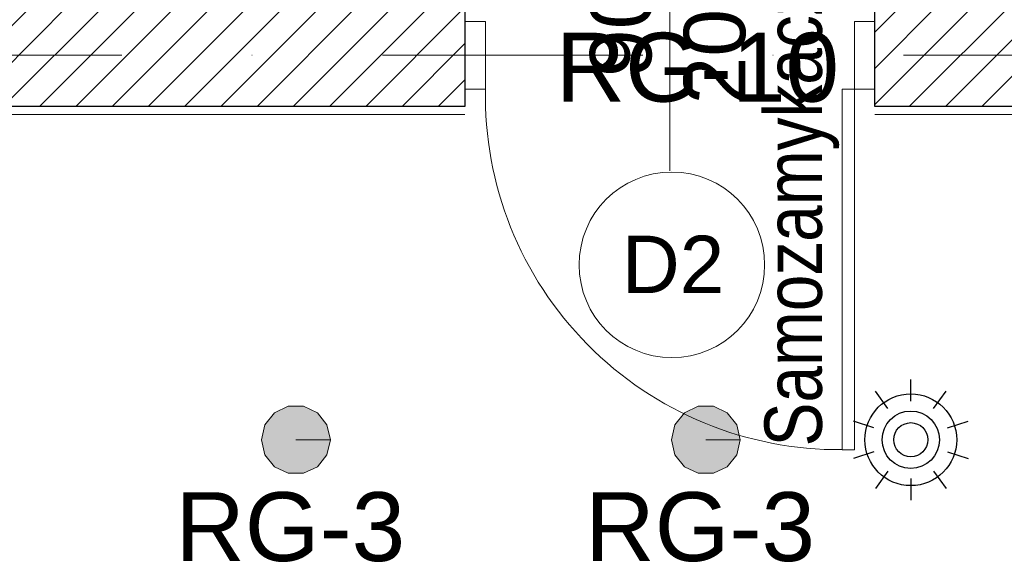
# Model space of a CAD drawing. Header units: metres. Extents: x -29 to 15534, y -4326 to 1447.
# Tile 32 of 48: x 12071 to 12312, y -1501 to -1369. Entities that reach past the tile are written whole.
import ezdxf
from ezdxf.enums import TextEntityAlignment as Align

# ---------------------------------------------------------------- set-up
doc = ezdxf.new("R2010")
doc.units = ezdxf.units.M
doc.header["$MEASUREMENT"] = 0
doc.linetypes.add('DASHDOT', pattern=[25.4, 12.7, -6.35, 0, -6.35])
doc.linetypes.add('DOT', pattern=[6.35, 0, -6.35])
for name, color, linetype, lineweight in [('#elektryczne', 7, 'Continuous', 20), ('A_DRZWI', 8, 'Continuous', 5), ('A_HACZE', 8, 'Continuous', 5), ('A_OSIE', 8, 'Continuous', 13), ('A_OZACZENIE DRZWI', 8, 'Continuous', 13), ('A_OZNACZENIA OKIEN', 8, 'Continuous', 13), ('A_PROJEKTOWANE ŚCIANY MUROWANE NOŚNE', 8, 'Continuous', 30), ('A_TYNK', 8, 'Continuous', 5), ('A_WYMIARY WEWNETRZNE', 8, 'Continuous', 18), ('EB_obwody', 8, 'Continuous', 13), ('EB_oświetlenie sprzęt', 1, 'Continuous', 30)]:
    doc.layers.add(name, color=color, linetype=linetype, lineweight=lineweight)
for name, color, linetype in [('A_PPOŻ', 8, 'Continuous'), ('rexp_Lum_Custom_Labels', 7, 'Continuous'), ('rexp_Lum_Labels', 7, 'Continuous'), ('rexp_Oprawy', 7, 'Continuous')]:
    doc.layers.add(name, color=color, linetype=linetype)
doc.styles.add('ARIAL', font='arial.ttf')
doc.styles.add('m1_romans', font='romans.shx', dxfattribs={"width": 0.8})
doc.styles.add('opisy okien', font='txt', dxfattribs={"height": 15})
doc.styles.get("Standard").update_dxf_attribs({"font": 'txt.shx'})

# ---------------------------------------------------------------- blocks, each defined once
blk = doc.blocks.new('A$C2DA918A7')
at = {"layer": 'A_OZACZENIE DRZWI'}
blk.add_line((-34.51, 0), (34.51, 0), dxfattribs=at)
at = {"layer": 'A_OZACZENIE DRZWI', "ltscale": 0.1, "style": 'm1_romans', "width": 0.8}
blk.add_attdef('SZEROKOSC', text='', height=10, rotation=360, dxfattribs=at).set_placement((0, 0), align=Align.BOTTOM_CENTER)
blk.add_attdef('WYSOKOSC', text='', height=10, rotation=360, dxfattribs=at).set_placement((-0.85, -3.39), align=Align.TOP_CENTER)
blk = doc.blocks.new('A$Cc1116ad4')
at = {"layer": 'A_DRZWI', "color": 8, "ltscale": 2}
for points in [[(-9, 95), (-9, 90), (-25.5, 90), (-25.5, 95)], [(-113.5, 0), (-113.5, 3), (-25.5, 3), (-25.5, 0)], [(-9, 0), (-9, -5), (-25.5, -5), (-25.5, 0)]]:
    blk.add_lwpolyline(points, close=True, dxfattribs=at)
blk.add_arc((-27.16, 3.7), 86.32, 88.9011, 180.4638, dxfattribs=at)
blk = doc.blocks.new('podkład')
at = {"layer": 'A_HACZE'}
h = blk.add_hatch(dxfattribs=at)
h.set_pattern_fill('ANSI31', color=8, scale=50, angle=180, style=0)
h.set_pattern_definition([(225, (14464.78, -9e-13), (4.419417, -4.419417), [])])
h.paths.add_polyline_path([(12190.31, -866.21), (12186.65, -841.47), (11094.83, -1003.08), (11098.49, -1027.81), (11363.8, -989.28), (11363.8, -1402.2), (11388.8, -1402.2), (11388.8, -1389.7), (11515.29, -1389.7), (11515.29, -1364.7), (11388.8, -1364.7), (11388.8, -985.58), (12048.79, -887.15), (12048.79, -986.06), (12048.79, -1364.66), (11922.29, -1364.61), (11922.29, -1389.79), (12180.03, -1389.7), (12180.03, -1364.7), (12073.79, -1364.66), (12073.79, -1139.7), (12311.54, -1139.7), (12311.54, -1364.7), (12280.03, -1364.7), (12280.03, -1389.7), (12339.3, -1389.7), (12339.3, -1364.7), (12323.54, -1364.7), (12323.54, -1139.7), (12561.3, -1139.7), (12561.3, -1364.7), (12439.3, -1364.7), (12439.3, -1389.7), (12586.3, -1389.7), (12586.3, -1144.53), (12586.3, -1062.7), (12561.3, -1062.7), (12561.3, -1114.7), (12073.79, -1114.7), (12073.79, -983.83), (12073.79, -883.45)])
at = {"layer": 'A_OSIE', "color": 8, "linetype": 'DASHDOT', "ltscale": 5}
blk.add_line((14256.99, -1377.2), (10108.73, -1377.2), dxfattribs=at)
at = {"layer": 'A_PROJEKTOWANE ŚCIANY MUROWANE NOŚNE', "color": 8}
for p, q in [((12180.03, -1364.7), (12180.03, -1389.7)), ((12180.03, -1389.7), (11922.29, -1389.79)), ((12339.3, -1389.7), (12280.03, -1389.7))]:
    blk.add_line(p, q, dxfattribs=at)
blk.add_lwpolyline([(12280.03, -1389.7), (12280.03, -1364.7), (12323.54, -1364.7)], dxfattribs=at)
at = {"layer": 'A_TYNK', "color": 8}
for p, q in [((11922.29, -1391.7), (12180.03, -1391.7)), ((12280.03, -1391.7), (12339.3, -1391.7))]:
    blk.add_line(p, q, dxfattribs=at)
at = {"layer": 'A_WYMIARY WEWNETRZNE', "color": 8, "linetype": 'Continuous'}
blk.add_circle((12230.52, -1428.34), 22.63, dxfattribs=at)
at = {"layer": 'A_DRZWI', "color": 8, "rotation": 90}
blk.add_blockref('A$Cc1116ad4', (12275.03, -1359.95), dxfattribs=at)
at = {"layer": 'A_OZACZENIE DRZWI', "color": 8, "ltscale": 0.1}
ref = blk.add_blockref('A$C2DA918A7', (12230.03, -1370.89), dxfattribs=dict(at, rotation=90))
ref.add_attrib('WYSOKOSC', '200', dxfattribs={"ltscale": 0.1, "height": 15, "rotation": 90, "style": 'ARIAL'}).set_placement((12233.42, -1371.74), align=Align.TOP_CENTER)
ref.add_attrib('SZEROKOSC', '90', dxfattribs={"ltscale": 0.1, "height": 15, "rotation": 90, "style": 'ARIAL'}).set_placement((12230.03, -1370.89), align=Align.BOTTOM_CENTER)
at = {"layer": 'A_OZNACZENIA OKIEN', "color": 8, "lineweight": 13, "insert": (12230.81, -1435.23), "char_height": 14, "attachment_point": 8, "style": 'ARIAL'}
blk.add_mtext('{\\fArial|b0|i0|c238|p34;D2}', dxfattribs=at)
at = {"layer": 'A_PPOŻ', "color": 8, "linetype": 'DOT', "lineweight": 80, "ltscale": 0.5, "insert": (12253.11, -1416.03), "char_height": 14, "width": 371.7713, "attachment_point": 2, "rotation": 90, "line_spacing_factor": 0.8, "style": 'opisy okien'}
blk.add_mtext('{\\fArial Narrow|b0|i0|c238|p34;Samozamykacz}', dxfattribs=at)
blk = doc.blocks.new('rexp_lib_l_95')
at = {"layer": 'rexp_Oprawy', "linetype": 'Continuous', "lineweight": 18, "true_color": 0x7f00ff}
blk.add_hatch(color=190, dxfattribs=at).paths.add_polyline_path([(8.4, 0), (7.57, 3.64), (5.24, 6.57), (1.87, 8.19), (-1.87, 8.19), (-5.24, 6.57), (-7.57, 3.64), (-8.4, 0), (-7.57, -3.64), (-5.24, -6.57), (-1.87, -8.19), (1.87, -8.19), (5.24, -6.57), (7.57, -3.64)])
at = {"layer": 'rexp_Oprawy', "color": 190, "linetype": 'Continuous', "lineweight": 18, "true_color": 0x7f00ff}
blk.add_lwpolyline([(8.4, 0), (7.57, 3.64), (5.24, 6.57), (1.87, 8.19), (-1.87, 8.19), (-5.24, 6.57), (-7.57, 3.64), (-8.4, 0), (-7.57, -3.64), (-5.24, -6.57), (-1.87, -8.19), (1.87, -8.19), (5.24, -6.57), (7.57, -3.64)], close=True, dxfattribs=at)
at = {"layer": 'rexp_Oprawy', "color": 7, "linetype": 'Continuous', "lineweight": 18}
blk.add_lwpolyline([(8.4, 0), (7.57, 3.64), (5.24, 6.57), (1.87, 8.19), (-1.87, 8.19), (-5.24, 6.57), (-7.57, 3.64), (-8.4, 0), (-7.57, -3.64), (-5.24, -6.57), (-1.87, -8.19), (1.87, -8.19), (5.24, -6.57), (7.57, -3.64)], close=True, dxfattribs=at)
blk.add_lwpolyline([(0, 0), (8.4, 0)], dxfattribs=at)
at = {"layer": 'rexp_Lum_Custom_Labels', "color": 8, "linetype": 'Continuous', "lineweight": 18, "flags": 8}
blk.add_attdef('CustomLabel', (-8.4, -23.19), '', height=10, dxfattribs=at)
at = {"layer": 'rexp_Lum_Labels', "color": 8, "linetype": 'Continuous', "lineweight": 18, "flags": 8}
blk.add_attdef('Label', (10, 10), '', height=20, dxfattribs=at)
blk = doc.blocks.new('czujka ruchu')
at = {"layer": 'EB_oświetlenie sprzęt', "color": 4}
for p, q in [((-89925364.04, -54748232.5), (-89925364.04, -54748227.25)), ((-89925369.6, -54748234.31), (-89925372.68, -54748230.06)), ((-89925358.49, -54748234.31), (-89925355.4, -54748230.06)), ((-89925373.03, -54748239.03), (-89925378.02, -54748237.41)), ((-89925355.06, -54748239.03), (-89925350.06, -54748237.41)), ((-89925373.03, -54748244.87), (-89925378.02, -54748246.5)), ((-89925355.06, -54748244.87), (-89925350.06, -54748246.5)), ((-89925369.6, -54748249.6), (-89925372.68, -54748253.84)), ((-89925358.49, -54748249.6), (-89925355.4, -54748253.84)), ((-89925364.04, -54748251.4), (-89925364.04, -54748256.65))]:
    blk.add_line(p, q, dxfattribs=at)
for radius in [11.2, 7, 4.17]:
    blk.add_circle((-89925364.04, -54748241.95), radius, dxfattribs=at)

msp = doc.modelspace()

# ---------------------------------------------------------------- block references
at = {"layer": '#elektryczne', "color": 8, "linetype": 'Continuous', "lineweight": 18}
msp.add_blockref('podkład', (0, 0), dxfattribs=at)
at = {"layer": 'EB_oświetlenie sprzęt', "linetype": 'Continuous'}
msp.add_blockref('czujka ruchu', (89937652.84, 54746770.94), dxfattribs=at)
at = {"layer": 'rexp_Oprawy', "color": 8, "linetype": 'Continuous', "lineweight": 18}
for p in [(12138.8, -1471.01), (12238.8, -1471.01)]:
    msp.add_blockref('rexp_lib_l_95', p, dxfattribs=at)

# ---------------------------------------------------------------- texts
at = {"layer": 'EB_obwody', "color": 5, "style": 'ARIAL'}
for s, p in [('RG-10', (12202.18, -1388.53, -973)), ('RG-3', (12109.38, -1500.61, -223)), ('RG-3', (12209.38, -1500.61, -223))]:
    msp.add_text(s, height=16.8, rotation=0, dxfattribs=at).set_placement(p)

doc.saveas('drawing.dxf')
